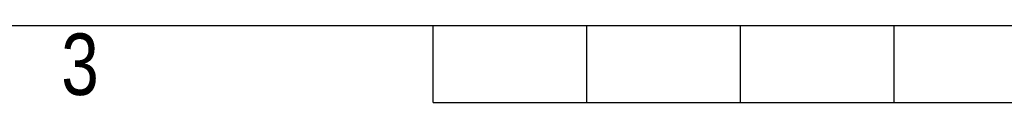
# Model space of a CAD drawing. Header units: millimetres. Extents: x 0 to 420, y 0 to 297.
# Tile 5 of 71: x 130 to 197, y 0 to 5. Entities that reach past the tile are written whole.
import ezdxf

# ---------------------------------------------------------------- set-up
doc = ezdxf.new("R2010")
doc.units = ezdxf.units.MM
doc.layers.add('CARTIGLIO', color=140, linetype='Continuous')
doc.styles.add('SLDTEXTSTYLE2', font='TXT', dxfattribs={"width": 0.821468})

msp = doc.modelspace()

# ---------------------------------------------------------------- linework, layer by layer
at = {"layer": 'CARTIGLIO', "linetype": 'Continuous'}
for p, q in [((5.18012, 5.171), (414.8274, 5.171)), ((158.2616, -0.00321), (158.2616, 5.171)), ((168.61003, -0.00321), (168.61003, 5.171)), ((178.95846, -0.00321), (178.95846, 5.171)), ((189.30689, -0.00321), (189.30689, 5.171)), ((158.2616, -0.00321), (261.74592, -0.00321))]:
    msp.add_line(p, q, dxfattribs=at)

# ---------------------------------------------------------------- texts
at = {"layer": 'CARTIGLIO', "insert": (134.49186, 4.63707), "char_height": 4.13937, "attachment_point": 2, "style": 'SLDTEXTSTYLE2'}
msp.add_mtext('3', dxfattribs=at)

doc.saveas('drawing.dxf')
